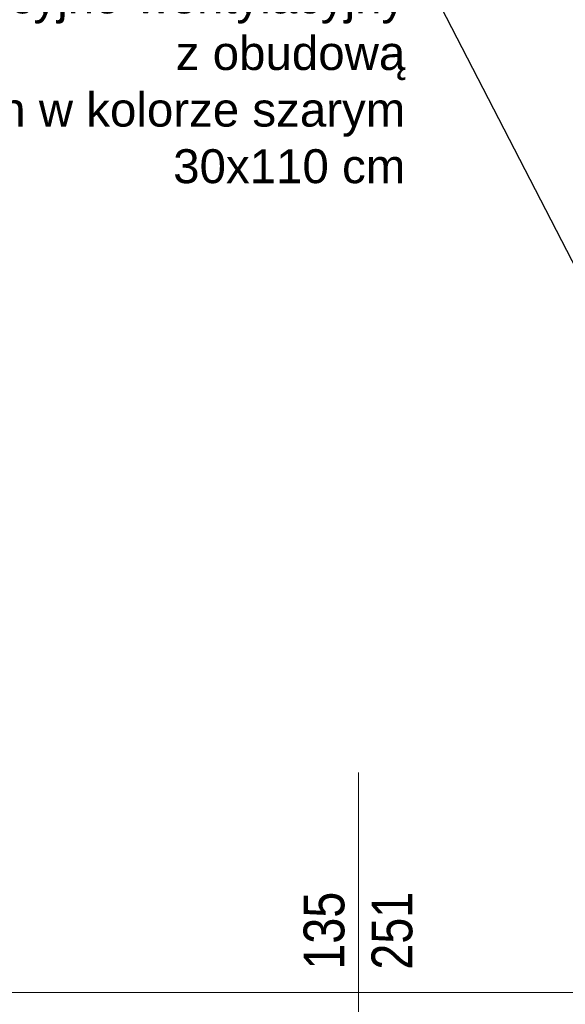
# Model space of a CAD drawing. Header units: millimetres. Extents: x 402 to 79005, y -7782 to 89952.
# Tile 61 of 256: x 26044 to 26205, y 14907 to 15197. Entities that reach past the tile are written whole.
import ezdxf
from ezdxf import colors
from ezdxf.entities.mleader import LeaderData, LeaderLine
from ezdxf.math import Vec2, Vec3

# ---------------------------------------------------------------- set-up
doc = ezdxf.new("R2010")
doc.units = ezdxf.units.MM
doc.header["$LTSCALE"] = 10
doc.layers.get('0').update_dxf_attribs({"lineweight": 0})
for name, color, linetype, lineweight in [('0_A_PRZEKRÓJ', 5, 'Continuous', 0), ('0_A_ŚCIANY ', 253, 'Continuous', 30), ('0_OPISY', 1, 'Continuous', 0)]:
    doc.layers.add(name, color=color, linetype=linetype, lineweight=lineweight)
doc.styles.get("Standard").update_dxf_attribs({"font": 'arial.ttf'})

msp = doc.modelspace()

# ---------------------------------------------------------------- linework, layer by layer
at = {"layer": '0_A_PRZEKRÓJ', "color": 1, "lineweight": 0}
msp.add_lwpolyline([(26143.65, 14854.78), (26143.65, 14975.71)], dxfattribs=at)
at = {"layer": '0_A_ŚCIANY ', "lineweight": 0}
msp.add_lwpolyline([(25997.15, 15377.48), (25997.15, 14910.9), (26588.15, 14910.9), (26588.15, 15678.48)], dxfattribs=at)

# ---------------------------------------------------------------- texts
at = {"color": 1, "lineweight": 30, "ltscale": 100, "insert": (26127.48, 14929.08), "char_height": 12, "width": 185.4507, "attachment_point": 2, "rotation": 90}
msp.add_mtext('{\\fArial Narrow|b0|i0|c238|p34;135\\P251}', dxfattribs=at)

# ---------------------------------------------------------------- leaders
at = {"layer": '0_OPISY', "color": 5, "lineweight": 0}
ml = msp.add_multileader_mtext('Standard', dxfattribs=at)
ml.set_content('Projektowany kanał \\Pklimatyzacyjno-wentylacyjny \\Pz obudową \\Pz płyt elewacyjnych w kolorze szarym   \\P30x110 cm', color=5)
ml.set_leader_properties()
ml.build(insert=Vec2(0, 0))
ml.multileader.update_dxf_attribs({"dogleg_length": 0.36, "arrow_head_size": 10})
ctx = ml.context
ctx.base_point, ctx.char_height, ctx.arrow_head_size, ctx.landing_gap_size, ctx.plane_origin = Vec3(25927.15, 15220.84), 10, 10, 0.09, Vec3(25818.37, 15256.32)
ctx.text_align_type = 2
notes = []
notes.append((ctx, [(0, (1, 1, 0), (26157.87, 15220.84), (-1, 0), 0.36, [(0, [(26233.95, 15073.06)], 0, [])])]))
ctx.mtext.insert, ctx.mtext.alignment, ctx.mtext.flow_direction = Vec3(26157.42, 15225.93), 3, 5
for ctx, leaders in notes:
    for number, flags, end, landing, length, lines in leaders:
        leader = LeaderData()
        leader.index, (leader.has_last_leader_line, leader.has_dogleg_vector, leader.attachment_direction) = number, flags
        leader.last_leader_point, leader.dogleg_vector, leader.dogleg_length = Vec3(end), Vec3(landing), length
        for number, points, colour, breaks in lines:
            line = LeaderLine()
            line.index, line.vertices, line.color, line.breaks = number, Vec3.list(points), colors.encode_raw_color(colour), breaks
            leader.lines.append(line)
        ctx.leaders.append(leader)

doc.saveas('drawing.dxf')
